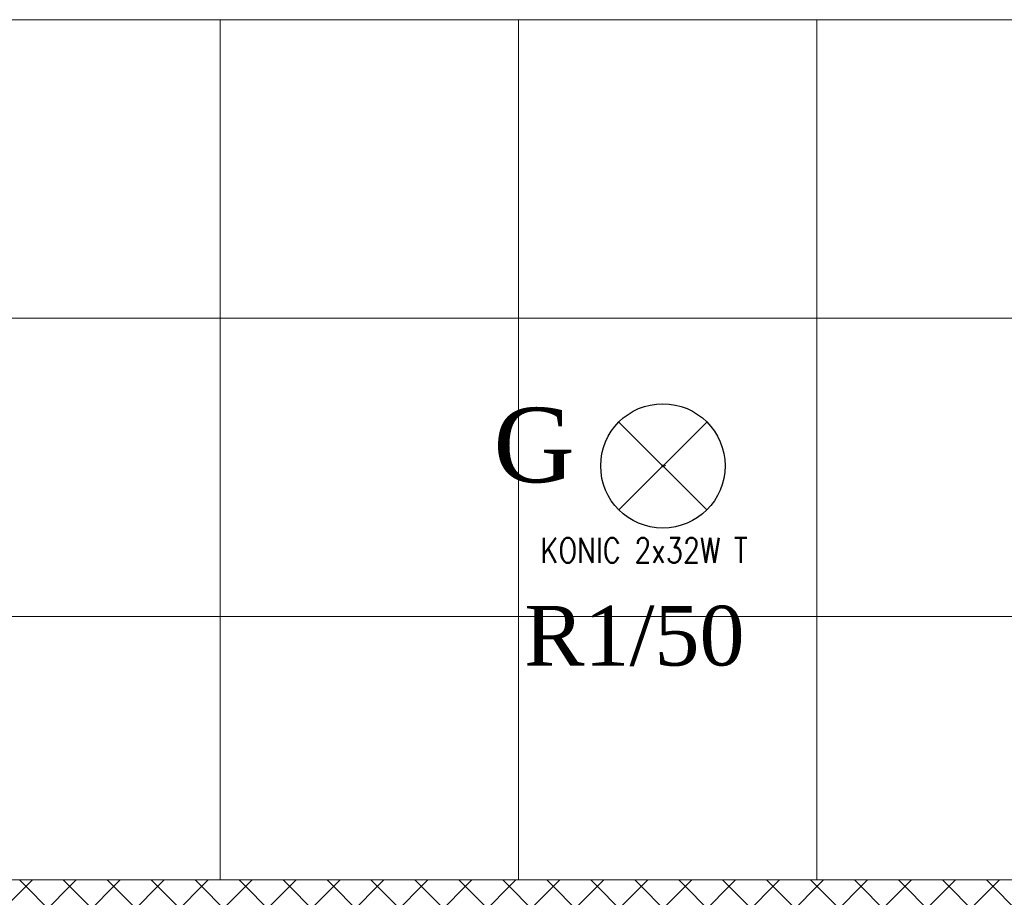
# Model space of a CAD drawing. Header units: centimetres. Extents: x 88729 to 133553, y -16225 to 14174.
# Tile 121 of 231: x 91435 to 91633, y -7050 to -6874. Entities that reach past the tile are written whole.
import ezdxf
from ezdxf.enums import TextEntityAlignment as Align

# ---------------------------------------------------------------- set-up
doc = ezdxf.new("R2010")
doc.units = ezdxf.units.CM
for name, color, linetype in [('A-SCIANY', 252, 'Continuous'), ('A-SUFITY', 252, 'Continuous'), ('E_Istn', 170, 'Continuous'), ('E_opisy siły', 5, 'Continuous'), ('E_PODKLAD', 7, 'Continuous'), ('E_siła', 5, 'Continuous'), ('klinkier', 252, 'Continuous'), ('R-MET-IWE', 252, 'Continuous'), ('RLX_L_9242650+6100', 3, 'Continuous')]:
    doc.layers.add(name, color=color, linetype=linetype)
doc.styles.add('MM_050', font='romans.shx', dxfattribs={"width": 0.8, "height": 16})
doc.styles.add('old', font='BOOKOS.TTF')
doc.styles.get("Standard").update_dxf_attribs({"font": 'txt.shx'})

# ---------------------------------------------------------------- blocks, each defined once
blk = doc.blocks.new('E_opis siły')
at = {"layer": 'E_siła', "linetype": 'Continuous', "ltscale": 0.5, "style": 'old', "flags": 4}
blk.add_attdef('OBWÓD', (0, 0), '', height=12, dxfattribs=at)
blk = doc.blocks.new('A$Ce817dbbb')
at = {"layer": 'klinkier', "lineweight": 9, "ltscale": 0.1}
h = blk.add_hatch(dxfattribs=at)
h.set_pattern_fill('ANSI37', color=252, scale=50, style=0)
h.set_pattern_definition([(45, (-34168.379, 15027.049), (-4.4194174, 4.4194174), []), (135, (-34168.379, 15027.049), (-4.4194174, -4.4194174), [])])
h.paths.add_polyline_path([(-153.4, -17512.02), (-153.4, -17519.02), (386.6, -17519.02), (386.6, -17512.02)])
h.paths.add_polyline_path([(386.6, -17512.02), (386.6, -17519.02), (509.1, -17519.02), (509.1, -17512.02)])
at = {"layer": 'A-SCIANY', "color": 252, "lineweight": 9, "ltscale": 3}
for p, q in [((19.1, -17339.02), (399.1, -17339.02)), ((199.1, -17339.02), (19.1, -17339.02)), ((-165.9, -17512.02), (509.1, -17512.02))]:
    blk.add_line(p, q, dxfattribs=at)
at = {"layer": 'A-SUFITY', "lineweight": 0, "ltscale": 0.1}
for p, q in [((73.1, -17339.02), (73.1, -17512.02)), ((133.1, -17339.02), (133.1, -17512.02)), ((193.1, -17339.02), (193.1, -17512.02)), ((1000.1, -17399.02), (-346.9, -17399.02)), ((1000.1, -17459.02), (-346.9, -17459.02))]:
    blk.add_line(p, q, dxfattribs=at)
at = {"layer": 'R-MET-IWE', "color": 252, "lineweight": 9, "width": 0.75}
for tag, rotation, p in [('0-', 90, (-1139.05, -4143.61)), ('0-', 90, (-1113.05, -4143.61)), ('0-', 90, (-1087.05, -4143.61)), ('2-', 90, (-796.05, -4143.61)), ('2-', 90, (-505.05, -4143.61)), ('0-', 90, (-480.05, -4143.61)), ('0-', 90, (-456.05, -4143.61)), ('2-', 90, (-166.05, -4143.61)), ('2-', 90, (-625.66, -4833.61)), ('2-', 90, (-599.66, -4833.61)), ('2-', 90, (-573.66, -4833.61)), ('0-', 180, (-2169.64, -4848.47)), ('0-', 180, (-2169.64, -4873.47)), ('0-', 180, (-2169.64, -4899.47)), ('-2', 90, (-1661.47, -4961.65)), ('-2', 90, (-1636.47, -4961.65)), ('0-', 270, (-1489.78, -4968.06)), ('0-', 270, (-1464.78, -4968.06)), ('0-', 270, (-1439.78, -4968.06)), ('0-', 270, (-1364.78, -4968.06)), ('0-', 270, (-1339.78, -4968.06)), ('0-', 270, (-1314.78, -4968.06)), ('0-', 270, (328.22, -4968.06)), ('0-', 270, (354.22, -4968.06)), ('0-', 270, (1256.22, -4968.06)), ('0-', 270, (1282.22, -4968.06)), ('0-', 90, (-513.05, -5496.61)), ('0-', 90, (-487.05, -5496.61)), ('K.S.-', 90, (-487.05, -5766.11)), ('0-', 90, (-513.05, -5766.11)), ('1-', 90, (-539.05, -6114.61)), ('0-', 90, (-513.05, -6114.61)), ('0-', 90, (-487.05, -6114.61)), ('0-', 90, (301.95, -6545.61)), ('0-', 90, (327.95, -6545.61)), ('0-', 90, (353.95, -6545.61)), ('0-', 90, (416.11, -6545.61)), ('0-', 90, (1255.95, -6545.61)), ('0-', 90, (1281.95, -6545.61)), ('1-', 90, (2382.95, -6845.61)), ('1-', 90, (2408.95, -6845.61)), ('1-', 90, (2434.95, -6845.61)), ('1-', 90, (2827.95, -6845.61)), ('1-', 90, (2853.95, -6845.61)), ('1-', 90, (2879.95, -6845.61)), ('<-2', 90, (-910.64, -10482.41)), ('2->', 90, (-718.15, -10854.38)), ('2->', 90, (-692.15, -10854.38)), ('2->', 90, (-744.15, -10870.8)), ('-0', 90, (-186.09, -12450.12)), ('1-', 90, (2264.47, -12866.38)), ('1-', 90, (2290.47, -12866.38)), ('1-', 90, (2316.47, -12866.38)), ('1-', 90, (2709.47, -12866.38)), ('1-', 90, (2735.47, -12866.38)), ('1-', 90, (2761.47, -12866.38)), ('<-KL', 90, (-700.01, -16780.91)), ('-0', 90, (-179.94, -18957.53)), ('0->', 90, (-1257.53, -23179.05)), ('0->', 90, (-1231.53, -23179.05)), ('0->', 90, (-1205.53, -23179.05)), ('0->', 90, (-600.53, -23179.05)), ('0->', 90, (-574.53, -23179.05)), ('0->', 90, (-1692.53, -24074.05)), ('0->', 90, (-1666.53, -24074.05)), ('0->', 90, (-1640.53, -24074.05)), ('0->', 90, (-1486.53, -24074.05)), ('0->', 90, (-1460.53, -24074.05)), ('0->', 90, (-1434.53, -24074.05)), ('<-0', 90, (-499.82, -24383.56)), ('<-0', 90, (-298.11, -24383.56)), ('<-0', 180, (-587.12, -25088.86)), ('<-0', 270, (-496.63, -25202.68)), ('<-0', 180, (-1353.25, -25419.36)), ('<-0', 180, (-1187.25, -25444.1)), ('<-0', 90, (-179.61, -25454.22)), ('<-0', 90, (-69.59, -26375.36)), ('<-0', 90, (-43.59, -26375.36))]:
    blk.add_attdef(tag, text='', height=17, rotation=rotation, dxfattribs=at).set_placement(p, align=Align.MIDDLE)
for tag, p in [('2-', (1424.81, -4179.2)), ('2-', (1424.81, -4205.2)), ('K.S.-', (-76.89, -4264.2)), ('KL-', (-613.13, -4292.18)), ('1-', (-613.13, -4312.18)), ('1-', (-613.13, -4332.18)), ('K.S.-', (1414.13, -4333.66)), ('0-', (-70.19, -4341.2)), ('0-', (469.81, -4341.2)), ('1-', (-613.13, -4352.18)), ('0-', (1424.81, -4361.2)), ('0-', (-70.19, -4367.2)), ('1-', (469.81, -4367.2)), ('0-', (1099.81, -4368.2)), ('2-', (1424.81, -4387.2)), ('1-', (-70.19, -4393.2)), ('1-', (469.81, -4393.2)), ('1-', (1099.81, -4394.2)), ('2-', (1424.81, -4413.2)), ('2-', (-70.19, -4419.2)), ('2-', (1099.81, -4420.2)), ('2-', (469.81, -4444.2)), ('K.S.-', (-76.89, -4445.2)), ('2-', (1099.81, -4446.2)), ('2-', (469.81, -4470.2)), ('2-', (-825.19, -4496.2)), ('2-', (-825.19, -4522.2)), ('2-', (-70.19, -4574.2)), ('2-', (-70.19, -4600.2)), ('K.S.-', (1089.13, -4600.66)), ('2-', (1099.81, -4653.2)), ('2-', (-70.19, -4669.2)), ('2-', (1099.81, -4679.2)), ('-1', (1806.78, -4690.78)), ('1-', (-70.19, -4695.2)), ('2-', (1099.81, -4705.2)), ('-1', (1806.78, -4716.3)), ('K.S.-', (-73.2, -4721.2)), ('-1', (1806.78, -4743.07)), ('FR-', (-70.19, -4747.2)), ('0-', (-1066.19, -6382.7)), ('0-', (-1066.19, -6408.7)), ('2-', (1729.81, -6586.2)), ('2-', (1729.81, -6612.2)), ('2-', (1729.81, -6638.2)), ('2-', (1729.81, -6664.2)), ('K.S.-', (469.81, -6788.2)), ('1-', (-962.19, -6915.2)), ('1-', (-460.19, -6923.2)), ('1-', (469.81, -6923.2)), ('2-', (1729.81, -6923.2)), ('1-', (-460.19, -6949.2)), ('1-', (469.81, -6949.2)), ('2-', (1729.81, -6949.2)), ('K.S.-', (2901.81, -6960.2)), ('2-', (1729.81, -6975.2)), ('2-', (1729.81, -7001.2)), ('2-', (-460.19, -7026.2)), ('0-', (469.81, -7026.2)), ('2-', (-460.19, -7052.2)), ('0-', (469.81, -7052.2)), ('2-', (-460.19, -7078.2)), ('2-', (469.81, -7078.2)), ('1-', (2901.81, -7088.2)), ('2-', (469.81, -7104.2)), ('1-', (2901.81, -7114.2)), ('0-', (1729.81, -7131.2)), ('2-', (-460.19, -7141.2)), ('0-', (1729.81, -7157.2)), ('2-', (-460.19, -7167.2)), ('2-', (469.81, -7181.2)), ('2-', (1729.81, -7183.2)), ('0-', (-460.19, -7193.2)), ('2-', (469.81, -7207.2)), ('2-', (1729.81, -7209.2)), ('K.S.-', (-470.87, -7217.66)), ('2-', (469.81, -7233.2)), ('2-', (1729.81, -7235.2)), ('1-', (-460.19, -7245.2)), ('2-', (469.81, -7259.2)), ('2-', (1729.81, -7261.2)), ('2-', (1729.81, -7287.2)), ('2-', (-460.19, -7297.2)), ('2->', (-943.67, -10542.97)), ('-1', (1688.29, -10711.55)), ('-1', (1688.29, -10737.55)), ('-1', (1688.29, -10763.55)), ('<-2', (1685.55, -12605.39)), ('2->', (1611.33, -12636.47)), ('2->', (1611.33, -12658.97)), ('2->', (1590.77, -12684.97)), ('K.S.-', (2783.33, -12980.97)), ('2->', (-578.67, -13046.97)), ('2->', (-578.67, -13072.97)), ('<-2', (-476.88, -13105.94)), ('1-', (2783.33, -13108.97)), ('1-', (2783.33, -13134.97)), ('<-1', (-610.79, -16857.83)), ('<-1', (-610.79, -16877.83)), ('<-1', (1688.29, -17218.96)), ('<-1', (1688.29, -17244.96)), ('<-1', (1688.29, -17270.96)), ('<-1', (-478.91, -18553.43)), ('<-0', (-2287.98, -23879.57)), ('<-0', (-2287.98, -23905.57)), ('<-0', (-2287.98, -23931.57)), ('<-0', (-343.08, -24738.18)), ('<-0', (-478.91, -25059.68))]:
    blk.add_attdef(tag, text='', height=17, dxfattribs=at).set_placement(p, align=Align.MIDDLE)

msp = doc.modelspace()

# ---------------------------------------------------------------- linework, layer by layer
at = {"layer": 'E_Istn', "ltscale": 0.1}
for p, q in [((91555.14, -6972.21, 350), (91572.81, -6954.54, 350)), ((91555.14, -6954.54, 350), (91572.81, -6972.21, 350)), ((91563.73, -6963.37, 350), (91563.98, -6963.37, 350)), ((91563.98, -6963.62, 350), (91563.98, -6963.12, 350)), ((91563.98, -6963.37, 350), (91564.23, -6963.37, 350))]:
    msp.add_line(p, q, dxfattribs=at)
msp.add_circle((91563.98, -6963.37, 350), 12.5, dxfattribs=at)

# ---------------------------------------------------------------- block references
at = {"layer": 'E_opisy siły', "linetype": 'Continuous'}
ref = msp.add_blockref('E_opis siły', (91596.53, -7003.51, -350), dxfattribs=dict(at, xscale=-1))
ref.add_attrib('OBWÓD', 'R1/50', (91536.11, -7003.51, -350), dxfattribs={"color": 3, "linetype": 'Continuous', "ltscale": 0.5, "height": 12, "style": 'old'})
at = {"layer": 'E_PODKLAD'}
msp.add_blockref('A$Ce817dbbb', (91401.87, 10465.39), dxfattribs=at)

# ---------------------------------------------------------------- texts
at = {"layer": 'E_Istn', "style": 'old'}
msp.add_text('G', height=15, dxfattribs=at).set_placement((91529.9, -6966.65, 350))
at = {"layer": 'E_Istn', "ltscale": 0.1, "insert": (91539.39, -6977.84, 350), "char_height": 5, "width": 52.2979, "attachment_point": 1, "style": 'MM_050'}
msp.add_mtext('KONIC 2x32W T', dxfattribs=at)
at = {"layer": 'RLX_L_9242650+6100', "ltscale": 0.1, "flags": 9}
msp.add_attdef('RLXLUM', (91563.98, -6963.37, 350), '', height=0.1, dxfattribs=at)

doc.saveas('drawing.dxf')
